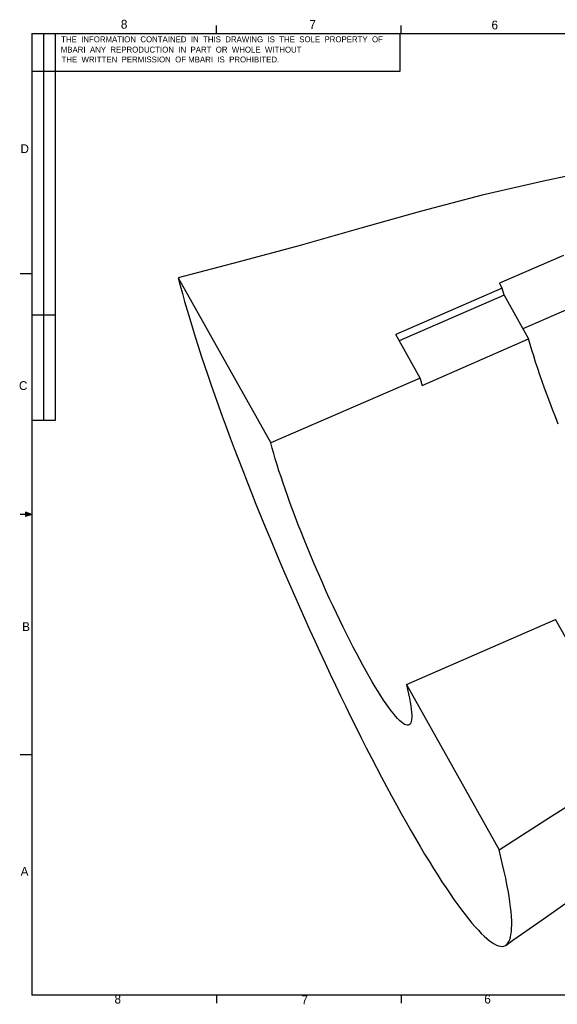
# Model space of a CAD drawing. Extents: x 0.5 to 16.5, y 0.3 to 10.8.
# Tile 1 of 3: x 0.5 to 6.2, y 0.3 to 10.8. Entities that reach past the tile are written whole.
import ezdxf

# ---------------------------------------------------------------- set-up
doc = ezdxf.new("R2010")
doc.units = 0
doc.layers.get('0').update_dxf_attribs({"linetype": 'CONTINUOUS'})

msp = doc.modelspace()

# ---------------------------------------------------------------- linework, layer by layer
at = {"color": 255, "linetype": 'CONTINUOUS'}
for p, q in [((2.595, 10.642), (2.595, 10.727)), ((4.564, 10.642), (4.564, 10.727)), ((0.626, 10.642), (16.376, 10.642)), ((0.626, 10.642), (0.626, 0.392)), ((0.751, 10.642), (0.751, 6.517)), ((0.876, 10.642), (0.876, 6.517)), ((4.556, 10.24), (4.556, 10.642)), ((0.626, 10.24), (4.556, 10.24)), ((0.626, 8.08), (0.501, 8.08)), ((0.876, 7.642), (0.626, 7.642)), ((0.876, 6.517), (0.626, 6.517)), ((0.626, 5.517), (0.501, 5.517)), ((0.559, 5.541), (0.559, 5.494)), ((0.626, 5.517), (0.559, 5.541)), ((0.626, 5.517), (0.559, 5.526)), ((0.626, 5.517), (0.559, 5.507)), ((0.626, 5.517), (0.559, 5.494)), ((0.626, 2.955), (0.501, 2.955)), ((16.376, 0.392), (0.626, 0.392)), ((2.595, 0.392), (2.595, 0.307)), ((4.564, 0.392), (4.564, 0.307))]:
    msp.add_line(p, q, dxfattribs=at)
at = {"color": 7, "linetype": 'CONTINUOUS'}
for p, q in [((6.297, 8.278), (5.615, 7.981)), ((2.187, 8.04), (3.176, 6.279)), ((5.644, 7.929), (5.615, 7.981)), ((5.644, 7.929), (4.507, 7.435)), ((5.664, 7.853), (5.644, 7.929)), ((5.664, 7.853), (4.546, 7.367)), ((5.664, 7.853), (5.925, 7.387)), ((6.434, 7.744), (5.864, 7.496)), ((4.768, 6.971), (4.507, 7.435)), ((4.789, 6.892), (5.925, 7.387)), ((4.768, 6.971), (3.176, 6.279)), ((4.621, 3.704), (6.213, 4.397)), ((6.473, 3.934), (6.213, 4.397)), ((4.621, 3.704), (5.61, 1.944))]:
    msp.add_line(p, q, dxfattribs=at)
at = {"color": 7, "linetype": 'CONTINUOUS', "flags": 128}
for points in [[(10.022, 9.835), (9.365, 9.714), (8.71, 9.577), (8.053, 9.449), (7.395, 9.334), (6.738, 9.209), (6.083, 9.07), (5.431, 8.918), (4.783, 8.749), (4.135, 8.567), (3.488, 8.384), (2.838, 8.21), (2.187, 8.04)], [(2.187, 8.04), (2.209, 7.957), (2.232, 7.872), (2.256, 7.785), (2.282, 7.695), (2.31, 7.602), (2.339, 7.507), (2.369, 7.41), (2.401, 7.311), (2.434, 7.209), (2.468, 7.106), (2.503, 7.001), (2.54, 6.894), (2.578, 6.785), (2.618, 6.675), (2.658, 6.563), (2.699, 6.449), (2.742, 6.335), (2.785, 6.219), (2.83, 6.102), (2.876, 5.984), (2.922, 5.866), (2.969, 5.746), (3.017, 5.626), (3.066, 5.505), (3.116, 5.384), (3.167, 5.262), (3.218, 5.14), (3.269, 5.018), (3.321, 4.896), (3.374, 4.774), (3.427, 4.653), (3.481, 4.531), (3.535, 4.41), (3.589, 4.29), (3.644, 4.17), (3.699, 4.051), (3.754, 3.933), (3.809, 3.815), (3.864, 3.699), (3.919, 3.584), (3.975, 3.47), (4.03, 3.358), (4.085, 3.247), (4.14, 3.137), (4.194, 3.029), (4.249, 2.923), (4.303, 2.819), (4.357, 2.717), (4.41, 2.617), (4.463, 2.518), (4.515, 2.423), (4.567, 2.329), (4.618, 2.238), (4.669, 2.149), (4.718, 2.063), (4.768, 1.979), (4.816, 1.898), (4.863, 1.82), (4.91, 1.745), (4.956, 1.673), (5.001, 1.603), (5.045, 1.537), (5.087, 1.474), (5.129, 1.414), (5.17, 1.357), (5.209, 1.303), (5.248, 1.253), (5.285, 1.206), (5.321, 1.162), (5.355, 1.122), (5.389, 1.085), (5.42, 1.052), (5.451, 1.022), (5.48, 0.996), (5.508, 0.974), (5.535, 0.955), (5.559, 0.939), (5.583, 0.928), (5.605, 0.919), (5.625, 0.915), (5.644, 0.914), (5.661, 0.917), (5.677, 0.924), (5.691, 0.934), (5.703, 0.947), (5.714, 0.965), (5.724, 0.986), (5.731, 1.01), (5.737, 1.039), (5.742, 1.07), (5.744, 1.105), (5.745, 1.144), (5.745, 1.186), (5.742, 1.232), (5.738, 1.281), (5.733, 1.333), (5.726, 1.388), (5.717, 1.447), (5.706, 1.509), (5.694, 1.574), (5.681, 1.642), (5.665, 1.713), (5.648, 1.787), (5.63, 1.864), (5.61, 1.944)], [(6.241, 6.48), (6.21, 6.558), (6.18, 6.636), (6.151, 6.712), (6.123, 6.787), (6.096, 6.861), (6.07, 6.934), (6.046, 7.004), (6.022, 7.073), (6, 7.14), (5.979, 7.206), (5.96, 7.268), (5.942, 7.329), (5.925, 7.387)], [(4.768, 6.971), (4.77, 6.962), (4.772, 6.952), (4.775, 6.942), (4.778, 6.932), (4.78, 6.923), (4.783, 6.913), (4.786, 6.902), (4.789, 6.892)], [(5.61, 1.944), (6.159, 2.296), (6.711, 2.644), (7.269, 2.985), (7.827, 3.328), (8.316, 3.642), (8.795, 3.966), (9.266, 4.299), (9.728, 4.639), (10.182, 4.987), (10.538, 5.262), (10.9, 5.53), (11.268, 5.794), (11.633, 6.059), (11.988, 6.334)], [(4.621, 3.704), (4.634, 3.653), (4.645, 3.604), (4.655, 3.559), (4.663, 3.516), (4.669, 3.477), (4.674, 3.441), (4.677, 3.408), (4.678, 3.378), (4.678, 3.352), (4.676, 3.33), (4.673, 3.311), (4.667, 3.295), (4.66, 3.283), (4.652, 3.275), (4.642, 3.271), (4.63, 3.27), (4.617, 3.273), (4.602, 3.279), (4.586, 3.289), (4.568, 3.303), (4.549, 3.321), (4.528, 3.342), (4.506, 3.366), (4.483, 3.394), (4.459, 3.425), (4.433, 3.46), (4.406, 3.498), (4.378, 3.539), (4.349, 3.584), (4.319, 3.631), (4.289, 3.681), (4.257, 3.734), (4.225, 3.79), (4.192, 3.848), (4.158, 3.909), (4.124, 3.971), (4.089, 4.037), (4.054, 4.104), (4.018, 4.173), (3.983, 4.244), (3.947, 4.316), (3.911, 4.39), (3.875, 4.465), (3.839, 4.541), (3.803, 4.619), (3.767, 4.697), (3.732, 4.775), (3.697, 4.855), (3.662, 4.934), (3.628, 5.014), (3.595, 5.093), (3.562, 5.172), (3.53, 5.251), (3.499, 5.33), (3.468, 5.407), (3.439, 5.484), (3.41, 5.56), (3.382, 5.634), (3.356, 5.707), (3.331, 5.779), (3.307, 5.849), (3.284, 5.917), (3.262, 5.983), (3.242, 6.047), (3.223, 6.108), (3.206, 6.168), (3.19, 6.225), (3.176, 6.279)], [(5.684, 0.928), (5.758, 0.979), (6.069, 1.197), (6.417, 1.44)]]:
    msp.add_lwpolyline(points, dxfattribs=at)

# ---------------------------------------------------------------- texts
at = {"color": 7, "attachment_point": 1}
for s, insert, char_height in [('8', (1.576, 10.788), 0.0937), ('7', (3.586, 10.786), 0.0937), ('6', (5.529, 10.78), 0.0937), ('THE  INFORMATION  CONTAINED  IN  THIS  DRAWING  IS  THE  SOLE  PROPERTY  OF', (0.939, 10.612), 0.0625), ('MBARI  ANY  REPRODUCTION  IN  PART  OR  WHOLE  WITHOUT', (0.935, 10.502), 0.0625), ('THE  WRITTEN  PERMISSION  OF MBARI  IS  PROHIBITED.', (0.943, 10.397), 0.0625), ('D', (0.505, 9.462), 0.0937), ('C', (0.489, 6.937), 0.0937), ('B', (0.523, 4.368), 0.0937), ('A', (0.507, 1.76), 0.0937), ('8', (1.508, 0.398), 0.0937), ('7', (3.502, 0.39), 0.0937), ('6', (5.452, 0.398), 0.0937)]:
    msp.add_mtext(s, dxfattribs=dict(at, insert=insert, char_height=char_height))

doc.saveas('drawing.dxf')
